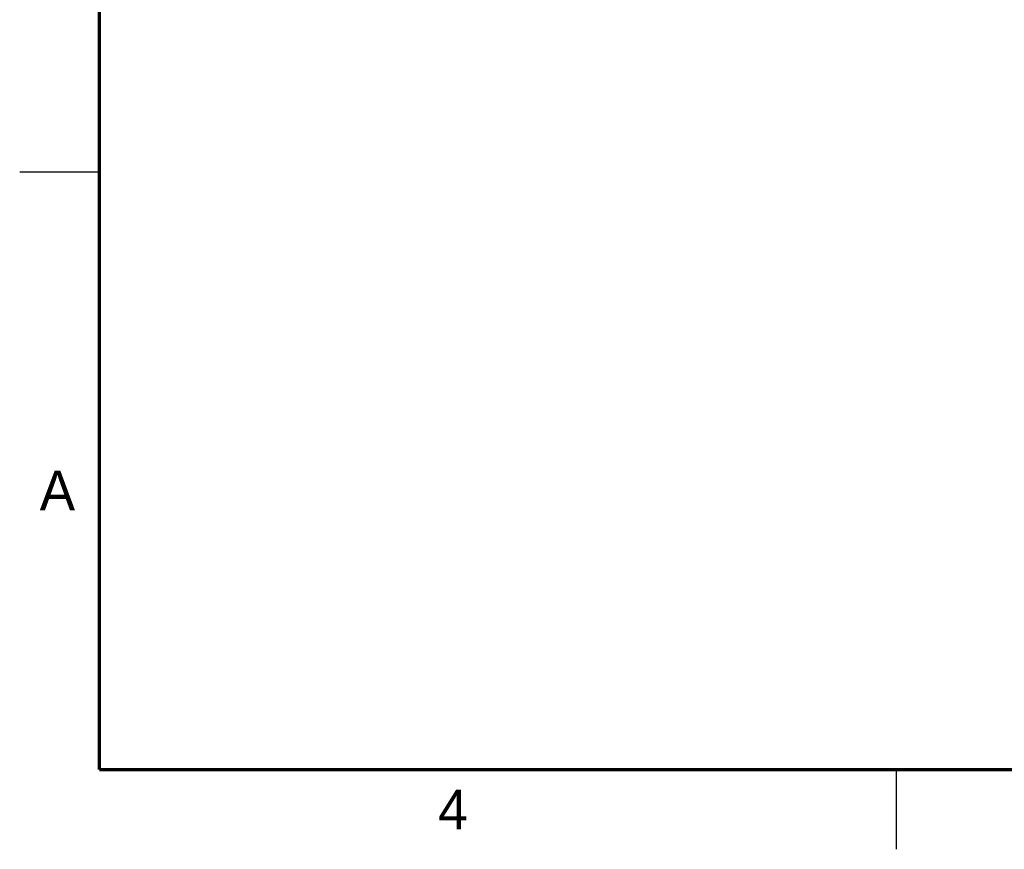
# Model space of a CAD drawing. Header units: inches. Extents: x 0 to 22, y 0 to 17.
# Tile 1 of 20: x 0 to 6.2, y 0 to 5.2. Entities that reach past the tile are written whole.
import ezdxf

# ---------------------------------------------------------------- set-up
doc = ezdxf.new("R2010")
doc.units = ezdxf.units.IN
doc.header["$LTSCALE"] = 1.21
doc.header["$MEASUREMENT"] = 0
doc.layers.get('0').update_dxf_attribs({"linetype": 'CONTINUOUS'})
doc.styles.add('TEXTSTYLE_2', font='txt')

msp = doc.modelspace()

# ---------------------------------------------------------------- linework, layer by layer
at = {"color": 2, "linetype": 'CONTINUOUS'}
for p, q in [((0, 4.25), (0.5, 4.25)), ((5.5, 0), (5.5, 0.5))]:
    msp.add_line(p, q, dxfattribs=at)
at = {"color": 7, "linetype": 'CONTINUOUS', "const_width": 0.02}
for points in [[(0.5, 16.5), (0.5, 0.5)], [(0.5, 0.5), (21.5, 0.5)]]:
    msp.add_lwpolyline(points, dxfattribs=at)

# ---------------------------------------------------------------- texts
at = {"color": 2, "linetype": 'CONTINUOUS', "char_height": 0.25, "width": 0.25, "attachment_point": 1, "line_spacing_factor": 0.9, "style": 'TEXTSTYLE_2'}
for s, insert in [('A', (0.125, 2.375)), ('4', (2.625, 0.375))]:
    msp.add_mtext(s, dxfattribs=dict(at, insert=insert))

doc.saveas('drawing.dxf')
